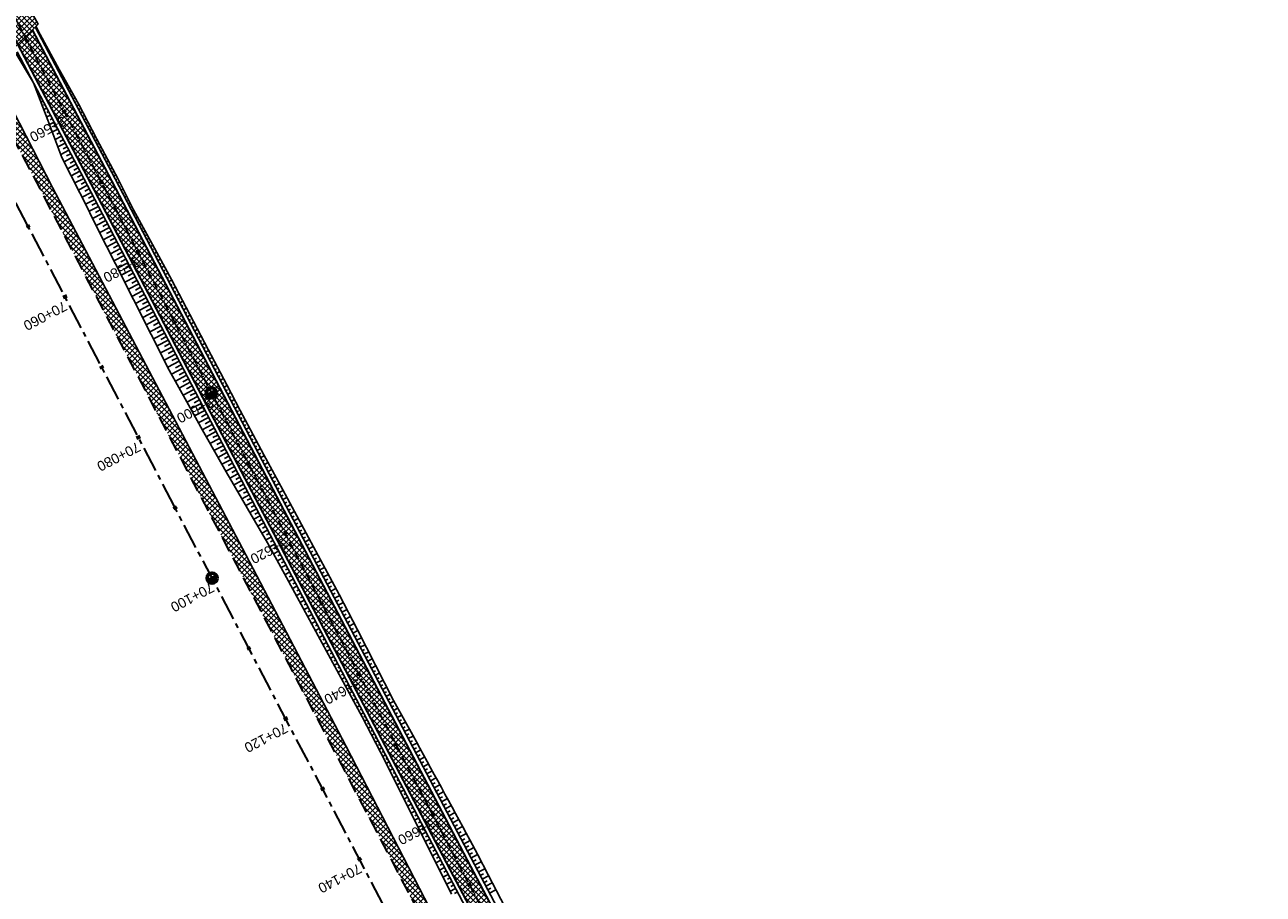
# Model space of a CAD drawing. Header units: metres. Extents: x 7529682 to 7533704, y 5721210 to 5727842.
# Tile 11 of 64: x 7531370 to 7531526, y 5724556 to 5724665. Entities that reach past the tile are written whole.
import ezdxf

# ---------------------------------------------------------------- set-up
doc = ezdxf.new("R2010")
doc.units = ezdxf.units.M
doc.linetypes.add('CENTER', pattern=[50.8, 31.75, -6.35, 6.35, -6.35])
doc.linetypes.add('HIDDEN', pattern=[9.525, 6.35, -3.175])
for name, color, linetype in [('C-DROGI-SYTUACJA-ETYKIETY', 7, 'Continuous'), ('D-hatch-pobocza', 131, 'Continuous'), ('D-hatch-zjazdy-BA', 244, 'Continuous'), ('D-pobocza', 7, 'Continuous'), ('D-skarpa', 7, 'Continuous'), ('D-skarpa-kreskowanie', 7, 'Continuous')]:
    doc.layers.add(name, color=color, linetype=linetype)
doc.layers.add('D-hatch-ciag-pieszo-rowerowy', color=7, linetype='Continuous', lineweight=13, true_color=0xff9f80)
for name, color, linetype, lineweight in [('D-krawędzie', 7, 'Continuous', 30), ('D-obrzeża', 7, 'Continuous', 30), ('D-oś', 10, 'CENTER', 30), ('D-zjazdy', 7, 'Continuous', 30)]:
    doc.layers.add(name, color=color, linetype=linetype, lineweight=lineweight)
doc.layers.add('poprzeczki', color=7, linetype='Continuous', true_color=0x0000c7)
doc.styles.get("Standard").update_dxf_attribs({"font": 'arial.ttf'})
pattern_1 = [(45, (0.88535, 0.46493), (-0.33675960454, 0.33675960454), []), (135, (0.88535, 0.46493), (-0.33675960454, -0.33675960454), [])]

# ---------------------------------------------------------------- blocks, each defined once
blk = doc.blocks.new('kilometraz')
at = {"linetype": 'ByBlock', "lineweight": -2}
blk.add_hatch(color=0, dxfattribs=at).paths.add_polyline_path([(0, -0.28125, 0.41421356), (0.28125, 0, 0.41421356), (0, 0.28125)])
at = {"color": 0, "linetype": 'ByBlock', "lineweight": -2}
blk.add_line((0, 0.28125), (0, -0.28125), dxfattribs=at)
blk.add_circle((0, 0), 0.28125, dxfattribs=at)
blk = doc.blocks.new('AeccTickLine')
at = {"color": 0, "linetype": 'ByBlock', "lineweight": -2}
blk.add_line((0, 1), (0, -1), dxfattribs=at)

msp = doc.modelspace()

# ---------------------------------------------------------------- hatches: boundary and pattern name
at = {"layer": 'D-hatch-ciag-pieszo-rowerowy'}
h = msp.add_hatch(dxfattribs=at)
h.set_pattern_fill('ANSI37', color=256, scale=0.15, style=0)
h.set_pattern_definition(pattern_1)
h.paths.add_polyline_path([(7531426, 5724559.81), (7531399.69, 5724609.94), (7531381.17, 5724645.4), (7531371.15, 5724664.43), (7531369.29, 5724662.58), (7531378.96, 5724644.24), (7531397.48, 5724608.78), (7531423.79, 5724558.65), (7531445.04, 5724518.38), (7531473.71, 5724463.87), (7531482.59, 5724446.95), (7531484.87, 5724447.99), (7531475.92, 5724465.03), (7531447.25, 5724519.54)])
at = {"layer": 'D-hatch-pobocza'}
h = msp.add_hatch(dxfattribs=at)
h.set_pattern_fill('ANSI37', color=256, scale=0.15, style=0)
h.set_pattern_definition([(45, (0, 0), (-0.33675960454, 0.33675960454), []), (135, (0, 0), (-0.33675960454, -0.33675960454), [])])
h.paths.add_polyline_path([(7531410.67, 5724574.2), (7531398.06, 5724598.28), (7531373.71, 5724644.55), (7531366.18, 5724659.13), (7531365.97, 5724658.89), (7531365.5, 5724656.92), (7531373.64, 5724641.45), (7531392.16, 5724606), (7531418.48, 5724555.85), (7531439.73, 5724515.58), (7531476.36, 5724446.19), (7531478.83, 5724445.63), (7531467.27, 5724466.87), (7531457.65, 5724485.09), (7531437.94, 5724521.98), (7531423.89, 5724548.61)])
at = {"layer": 'D-hatch-zjazdy-BA'}
h = msp.add_hatch(dxfattribs=at)
h.set_pattern_fill('ANSI37', color=256, scale=0.15, style=0)
h.set_pattern_definition(pattern_1)
h.paths.add_polyline_path([(7531369.29, 5724662.58), (7531371.88, 5724665.15), (7531370.2, 5724668.22), (7531367.38, 5724666.22)])

# ---------------------------------------------------------------- linework, layer by layer
at = {"layer": 'D-krawędzie', "linetype": 'HIDDEN', "ltscale": 0.3, "flags": 128}
msp.add_lwpolyline([(7530572.01, 5726166.06), (7530599.74, 5726113.52), (7530641.56, 5726032.01), (7530660.96, 5725995.07), (7530689.13, 5725941.54), (7530707.34, 5725907.03), (7530725.26, 5725873.09), (7530743.97, 5725837.65), (7530770.53, 5725787.12), (7530787.86, 5725754.27), (7530809.9, 5725712.54), (7530824.74, 5725684.39), (7530840.86, 5725653.69), (7530860.68, 5725616.15), (7530865.28, 5725607.39), (7530878.05, 5725583.08), (7530918.17, 5725507.18), (7530950.16, 5725446.31), (7530993.42, 5725364.26), (7531022.77, 5725308.72), (7531053.81, 5725249.87), (7531081.17, 5725197.87), (7531103.9, 5725154.54), (7531128.12, 5725108.45), (7531149.3, 5725068.25), (7531167.38, 5725033.77), (7531197.16, 5724976.99), (7531228.15, 5724918.03), (7531253.15, 5724870.49), (7531286.8, 5724806.65), (7531306.74, 5724768.66), (7531335.09, 5724714.65), (7531357.32, 5724672.44), (7531373.64, 5724641.45), (7531392.16, 5724606), (7531418.48, 5724555.85), (7531439.73, 5724515.58), (7531476.36, 5724446.19), (7531491.8, 5724416.76), (7531531.9, 5724339.93), (7531557.23, 5724291.66), (7531569.85, 5724267.58), (7531591.38, 5724226.55), (7531610, 5724191.1), (7531616.88, 5724178), (7531629.98, 5724153.03), (7531641.01, 5724132.02), (7531664.91, 5724087.62), (7531677.64, 5724064.79), (7531683.11, 5724054.99), (7531686.75, 5724048.18), (7531695.45, 5724031.7), (7531703.75, 5724015.92), (7531709.21, 5724005.51), (7531719.39, 5723986.15), (7531726.3, 5723973), (7531732.74, 5723960.74), (7531735.13, 5723956.19)], dxfattribs=at)
at = {"layer": 'D-obrzeża'}
msp.add_lwpolyline([(7531162.55, 5725061.32), (7531165.88, 5725054.96, -0.068574), (7531167.27, 5725051.11), (7531167.91, 5725048.07, 0.068789), (7531170.7, 5725040.34), (7531202.52, 5724979.8), (7531233.7, 5724920.95), (7531258.82, 5724873.47), (7531292.22, 5724809.51), (7531312.05, 5724771.45), (7531340.42, 5724719.34, -0.00902), (7531345.43, 5724709.74), (7531362.63, 5724675.23), (7531378.96, 5724644.24), (7531397.48, 5724608.78), (7531423.79, 5724558.65), (7531445.04, 5724518.38), (7531473.71, 5724463.87), (7531497.09, 5724419.32), (7531505.91, 5724402.51, -0.033171), (7531508.59, 5724396.45), (7531511.25, 5724389.16)], format="xyb", dxfattribs=at)
msp.add_lwpolyline([(7531484.87, 5724447.99), (7531475.92, 5724465.03), (7531447.25, 5724519.54), (7531426, 5724559.81), (7531399.69, 5724609.94), (7531381.17, 5724645.4), (7531371.15, 5724664.43)], dxfattribs=at)
at = {"layer": 'D-oś', "ltscale": 0.03}
msp.add_lwpolyline([(7531156.87, 5725074.83), (7531166.99, 5725055.55, -0.068732), (7531168.48, 5725051.43), (7531169.1, 5725048.5, 0.068783), (7531171.89, 5725040.78), (7531203.62, 5724980.38), (7531234.8, 5724921.53), (7531259.93, 5724874.06), (7531293.33, 5724810.09), (7531313.16, 5724772.03), (7531341.53, 5724719.92, -0.009023), (7531346.53, 5724710.32), (7531363.73, 5724675.82), (7531380.06, 5724644.82), (7531398.58, 5724609.36), (7531424.9, 5724559.23), (7531446.14, 5724518.96), (7531474.82, 5724464.45), (7531498.2, 5724419.9)], format="xyb", dxfattribs=at)
at = {"layer": 'D-oś', "ltscale": 0.1}
msp.add_lwpolyline([(7531488.68, 5724414.9), (7531465.3, 5724459.45), (7531436.63, 5724513.95), (7531415.38, 5724554.22), (7531389.06, 5724604.38), (7531370.55, 5724639.83), (7531354.22, 5724670.81), (7531332, 5724713.02), (7531303.64, 5724767.04), (7531283.7, 5724805.02), (7531250.06, 5724868.86), (7531225.05, 5724916.41), (7531194.07, 5724975.36), (7531164.28, 5725032.14), (7531146.2, 5725066.62)], dxfattribs=at)
at = {"layer": 'D-pobocza'}
for points in [[(7531485.33, 5724448.19), (7531476.36, 5724465.27), (7531447.69, 5724519.78), (7531426.45, 5724560.04), (7531400.13, 5724610.17), (7531381.61, 5724645.64), (7531371.52, 5724664.79)], [(7531369.22, 5724661.65), (7531378.52, 5724644.01), (7531397.03, 5724608.55), (7531423.35, 5724558.41), (7531444.59, 5724518.14), (7531473.27, 5724463.64), (7531482.13, 5724446.75)], [(7531478.83, 5724445.63), (7531467.27, 5724466.87), (7531457.65, 5724485.09), (7531437.94, 5724521.98), (7531423.89, 5724548.61), (7531410.67, 5724574.2), (7531398.06, 5724598.28), (7531373.71, 5724644.55), (7531366.18, 5724659.13)]]:
    msp.add_lwpolyline(points, dxfattribs=at)
at = {"layer": 'D-skarpa', "linetype": 'Continuous'}
msp.add_lwpolyline([(7531371.6, 5724664.88), (7531372.13, 5724663.83), (7531374.53, 5724659.44), (7531376.96, 5724655.08), (7531379.29, 5724650.65), (7531381.64, 5724646.24), (7531381.87, 5724645.77), (7531383.88, 5724641.76), (7531386.31, 5724637.38), (7531388.67, 5724632.98), (7531391.01, 5724628.56), (7531393.33, 5724624.13), (7531395.66, 5724619.71), (7531397.36, 5724616.46), (7531397.98, 5724615.28), (7531400.34, 5724610.87), (7531400.59, 5724610.41), (7531402.71, 5724606.47), (7531409.84, 5724593.27), (7531412.13, 5724588.83), (7531416.67, 5724579.92), (7531419.1, 5724575.55, -0.001941), (7531426.28, 5724562.37), (7531427.28, 5724560.48), (7531428.6, 5724557.95), (7531448.32, 5724520.11)], format="xyb", dxfattribs=at)
msp.add_lwpolyline([(7531368.75, 5724662.04), (7531371.28, 5724657.73), (7531373.12, 5724653.05), (7531374.88, 5724648.33), (7531377.15, 5724643.87), (7531377.38, 5724643.41), (7531379.37, 5724639.4), (7531381.62, 5724634.94), (7531388.41, 5724621.56), (7531390.82, 5724617.18), (7531392.59, 5724613.97), (7531393.25, 5724612.81), (7531395.73, 5724608.46), (7531396, 5724608.01), (7531398.25, 5724604.13), (7531400.77, 5724599.8), (7531403.2, 5724595.43), (7531412.74, 5724577.85), (7531415.02, 5724573.41), (7531422.7, 5724558.07), (7531423.97, 5724555.51)], dxfattribs=at)
at = {"layer": 'D-skarpa-kreskowanie', "linetype": 'Continuous'}
for p, q in [((7531371.87, 5724664.13, 109.06), (7531371.91, 5724664.16, 109.02)), ((7531372.1, 5724663.69, 109.06), (7531372.19, 5724663.74, 108.99)), ((7531372.33, 5724663.25, 109.06), (7531372.38, 5724663.27, 109.02)), ((7531372.57, 5724662.81, 109.06), (7531372.66, 5724662.86, 108.99)), ((7531372.8, 5724662.36, 109.06), (7531372.85, 5724662.39, 109.02)), ((7531373.03, 5724661.92, 109.06), (7531373.14, 5724661.98, 108.98)), ((7531373.27, 5724661.48, 109.06), (7531373.32, 5724661.51, 109.02)), ((7531373.5, 5724661.04, 109.06), (7531373.62, 5724661.1, 108.97)), ((7531373.73, 5724660.59, 109.06), (7531373.8, 5724660.63, 109.01)), ((7531373.97, 5724660.15, 109.06), (7531374.1, 5724660.22, 108.96)), ((7531370.31, 5724659.38, 108.99), (7531370.35, 5724659.4, 108.96)), ((7531370.56, 5724658.95, 108.98), (7531370.63, 5724658.98, 108.93)), ((7531370.82, 5724658.52, 108.97), (7531370.84, 5724658.53, 108.95)), ((7531374.2, 5724659.71, 109.06), (7531374.27, 5724659.75, 109.01)), ((7531374.43, 5724659.27, 109.07), (7531374.58, 5724659.35, 108.95)), ((7531374.67, 5724658.82, 109.07), (7531374.74, 5724658.87, 109.01)), ((7531374.9, 5724658.38, 109.07), (7531375.07, 5724658.47, 108.94)), ((7531371.07, 5724658.09, 108.95), (7531371.09, 5724658.1, 108.93)), ((7531371.32, 5724657.66, 108.94), (7531371.32, 5724657.65, 108.93)), ((7531371.56, 5724657.21, 108.94), (7531371.49, 5724657.18, 108.9)), ((7531371.79, 5724656.77, 108.94), (7531371.73, 5724656.74, 108.9)), ((7531375.13, 5724657.94, 109.07), (7531375.22, 5724657.99, 109)), ((7531375.36, 5724657.5, 109.07), (7531375.55, 5724657.6, 108.93)), ((7531375.6, 5724657.06, 109.07), (7531375.7, 5724657.11, 108.99)), ((7531375.83, 5724656.61, 109.07), (7531376.04, 5724656.72, 108.91)), ((7531372.02, 5724656.33, 108.94), (7531371.86, 5724656.24, 108.82)), ((7531372.26, 5724655.89, 108.94), (7531372.15, 5724655.83, 108.86)), ((7531372.49, 5724655.45, 108.94), (7531372.23, 5724655.31, 108.75)), ((7531376.06, 5724656.17, 109.07), (7531376.17, 5724656.23, 108.99)), ((7531376.3, 5724655.73, 109.07), (7531376.53, 5724655.85, 108.9)), ((7531376.53, 5724655.29, 109.07), (7531376.65, 5724655.35, 108.98)), ((7531372.72, 5724655, 108.94), (7531372.57, 5724654.92, 108.83)), ((7531372.96, 5724654.56, 108.94), (7531372.6, 5724654.37, 108.67)), ((7531373.42, 5724653.68, 108.94), (7531372.97, 5724653.44, 108.6)), ((7531373.19, 5724654.12, 108.94), (7531372.99, 5724654.01, 108.79)), ((7531376.76, 5724654.84, 109.07), (7531377.01, 5724654.98, 108.89)), ((7531377, 5724654.4, 109.08), (7531377.12, 5724654.47, 108.98)), ((7531377.23, 5724653.96, 109.08), (7531377.48, 5724654.09, 108.89)), ((7531377.46, 5724653.52, 109.08), (7531377.59, 5724653.58, 108.98)), ((7531373.89, 5724652.79, 108.95), (7531373.32, 5724652.49, 108.52)), ((7531373.66, 5724653.23, 108.94), (7531373.4, 5724653.1, 108.75)), ((7531374.12, 5724652.35, 108.95), (7531373.81, 5724652.19, 108.71)), ((7531377.7, 5724653.07, 109.08), (7531377.95, 5724653.21, 108.89)), ((7531377.93, 5724652.63, 109.08), (7531378.05, 5724652.7, 108.99)), ((7531378.16, 5724652.19, 109.08), (7531378.41, 5724652.32, 108.89)), ((7531374.35, 5724651.91, 108.95), (7531373.68, 5724651.55, 108.44)), ((7531374.82, 5724651.02, 108.95), (7531374.03, 5724650.61, 108.35)), ((7531374.59, 5724651.46, 108.95), (7531374.22, 5724651.27, 108.67)), ((7531375.05, 5724650.58, 108.95), (7531374.63, 5724650.36, 108.63)), ((7531378.39, 5724651.75, 109.08), (7531378.52, 5724651.81, 108.99)), ((7531378.63, 5724651.3, 109.08), (7531378.88, 5724651.44, 108.89)), ((7531378.86, 5724650.86, 109.08), (7531378.99, 5724650.93, 108.99)), ((7531379.09, 5724650.42, 109.08), (7531379.35, 5724650.55, 108.89)), ((7531375.29, 5724650.14, 108.95), (7531374.38, 5724649.66, 108.27)), ((7531375.75, 5724649.25, 108.95), (7531374.73, 5724648.72, 108.19)), ((7531375.52, 5724649.69, 108.95), (7531375.04, 5724649.44, 108.59)), ((7531379.33, 5724649.98, 109.09), (7531379.45, 5724650.04, 108.99)), ((7531379.56, 5724649.54, 109.09), (7531379.81, 5724649.67, 108.89)), ((7531379.79, 5724649.09, 109.09), (7531379.92, 5724649.16, 108.99)), ((7531376.22, 5724648.37, 108.96), (7531375.15, 5724647.8, 108.15)), ((7531375.99, 5724648.81, 108.95), (7531375.45, 5724648.53, 108.55)), ((7531376.69, 5724647.48, 108.96), (7531375.6, 5724646.91, 108.14)), ((7531376.45, 5724647.93, 108.96), (7531375.91, 5724647.64, 108.55)), ((7531380.03, 5724648.65, 109.09), (7531380.28, 5724648.79, 108.89)), ((7531380.26, 5724648.21, 109.09), (7531380.39, 5724648.28, 108.99)), ((7531380.49, 5724647.77, 109.09), (7531380.75, 5724647.9, 108.89)), ((7531380.73, 5724647.32, 109.09), (7531380.86, 5724647.39, 108.99)), ((7531377.15, 5724646.6, 108.96), (7531376.05, 5724646.02, 108.13)), ((7531376.92, 5724647.04, 108.96), (7531376.37, 5724646.75, 108.55)), ((7531377.38, 5724646.16, 108.96), (7531376.83, 5724645.86, 108.54)), ((7531380.96, 5724646.88, 109.09), (7531381.22, 5724647.02, 108.89)), ((7531381.19, 5724646.44, 109.09), (7531381.32, 5724646.51, 108.99)), ((7531381.42, 5724646, 109.09), (7531381.69, 5724646.14, 108.89)), ((7531377.62, 5724645.71, 108.96), (7531376.51, 5724645.13, 108.12)), ((7531378.08, 5724644.83, 108.96), (7531376.96, 5724644.24, 108.12)), ((7531377.85, 5724645.27, 108.96), (7531377.29, 5724644.98, 108.54)), ((7531378.32, 5724644.39, 108.96), (7531377.75, 5724644.09, 108.54)), ((7531381.66, 5724645.55, 109.09), (7531381.79, 5724645.62, 109)), ((7531381.89, 5724645.11, 109.1), (7531382.14, 5724645.24, 108.91)), ((7531382.12, 5724644.67, 109.1), (7531382.24, 5724644.73, 109.01)), ((7531382.35, 5724644.22, 109.1), (7531382.58, 5724644.35, 108.92)), ((7531378.55, 5724643.94, 108.96), (7531377.41, 5724643.35, 108.11)), ((7531379.01, 5724643.06, 108.97), (7531377.85, 5724642.45, 108.09)), ((7531378.78, 5724643.5, 108.97), (7531378.21, 5724643.2, 108.53)), ((7531382.58, 5724643.78, 109.1), (7531382.7, 5724643.84, 109.01)), ((7531382.81, 5724643.34, 109.1), (7531383.03, 5724643.45, 108.94)), ((7531383.05, 5724642.9, 109.1), (7531383.15, 5724642.95, 109.02)), ((7531379.48, 5724642.17, 108.97), (7531378.3, 5724641.56, 108.08)), ((7531379.24, 5724642.61, 108.97), (7531378.66, 5724642.31, 108.53)), ((7531379.94, 5724641.28, 108.97), (7531378.75, 5724640.66, 108.07)), ((7531379.71, 5724641.73, 108.97), (7531379.11, 5724641.42, 108.52)), ((7531383.28, 5724642.45, 109.1), (7531383.48, 5724642.56, 108.95)), ((7531383.51, 5724642.01, 109.1), (7531383.61, 5724642.06, 109.03)), ((7531383.74, 5724641.57, 109.1), (7531383.93, 5724641.66, 108.96)), ((7531383.97, 5724641.12, 109.1), (7531384.07, 5724641.17, 109.03)), ((7531380.4, 5724640.4, 108.97), (7531379.19, 5724639.77, 108.06)), ((7531380.17, 5724640.84, 108.97), (7531379.57, 5724640.53, 108.52)), ((7531380.86, 5724639.51, 108.97), (7531379.64, 5724638.87, 108.05)), ((7531380.63, 5724639.96, 108.97), (7531380.02, 5724639.64, 108.52)), ((7531384.2, 5724640.68, 109.1), (7531384.41, 5724640.79, 108.95)), ((7531384.43, 5724640.24, 109.11), (7531384.55, 5724640.29, 109.02)), ((7531384.67, 5724639.79, 109.11), (7531384.9, 5724639.92, 108.93)), ((7531381.33, 5724638.63, 108.98), (7531380.09, 5724637.98, 108.05)), ((7531381.1, 5724639.07, 108.97), (7531380.48, 5724638.75, 108.51)), ((7531381.56, 5724638.18, 108.98), (7531380.94, 5724637.86, 108.51)), ((7531384.9, 5724639.35, 109.11), (7531385.02, 5724639.41, 109.02)), ((7531385.13, 5724638.91, 109.11), (7531385.39, 5724639.04, 108.92)), ((7531385.36, 5724638.46, 109.11), (7531385.49, 5724638.53, 109.01)), ((7531385.59, 5724638.02, 109.11), (7531385.87, 5724638.17, 108.9)), ((7531381.79, 5724637.74, 108.98), (7531380.54, 5724637.09, 108.04)), ((7531382.25, 5724636.85, 108.98), (7531380.99, 5724636.19, 108.03)), ((7531382.02, 5724637.3, 108.98), (7531381.39, 5724636.97, 108.51)), ((7531382.48, 5724636.41, 108.98), (7531381.85, 5724636.08, 108.5)), ((7531385.82, 5724637.58, 109.11), (7531385.97, 5724637.65, 109)), ((7531386.05, 5724637.13, 109.11), (7531386.36, 5724637.29, 108.89)), ((7531386.29, 5724636.69, 109.11), (7531386.44, 5724636.77, 109)), ((7531386.52, 5724636.25, 109.11), (7531386.83, 5724636.41, 108.88)), ((7531382.72, 5724635.97, 108.98), (7531381.44, 5724635.3, 108.02)), ((7531383.18, 5724635.08, 108.98), (7531381.89, 5724634.41, 108.01)), ((7531382.95, 5724635.52, 108.98), (7531382.31, 5724635.19, 108.5)), ((7531386.75, 5724635.8, 109.12), (7531386.91, 5724635.89, 109)), ((7531386.98, 5724635.36, 109.12), (7531387.3, 5724635.53, 108.88)), ((7531387.21, 5724634.92, 109.12), (7531387.37, 5724635, 108.99)), ((7531383.64, 5724634.19, 108.99), (7531382.34, 5724633.52, 108.01)), ((7531383.41, 5724634.64, 108.98), (7531382.76, 5724634.3, 108.5)), ((7531384.1, 5724633.31, 108.99), (7531382.8, 5724632.62, 108)), ((7531383.87, 5724633.75, 108.99), (7531383.22, 5724633.41, 108.5)), ((7531387.44, 5724634.47, 109.12), (7531387.77, 5724634.65, 108.87)), ((7531387.68, 5724634.03, 109.12), (7531387.84, 5724634.12, 108.99)), ((7531387.91, 5724633.59, 109.12), (7531388.25, 5724633.76, 108.86)), ((7531384.57, 5724632.42, 108.99), (7531383.25, 5724631.73, 108)), ((7531384.34, 5724632.86, 108.99), (7531383.68, 5724632.52, 108.49)), ((7531384.8, 5724631.98, 108.99), (7531384.14, 5724631.63, 108.49)), ((7531388.14, 5724633.14, 109.12), (7531388.31, 5724633.23, 108.99)), ((7531388.37, 5724632.7, 109.12), (7531388.72, 5724632.88, 108.86)), ((7531388.6, 5724632.26, 109.12), (7531388.78, 5724632.35, 108.99)), ((7531388.83, 5724631.82, 109.12), (7531389.19, 5724632, 108.86)), ((7531385.03, 5724631.53, 108.99), (7531383.7, 5724630.84, 107.99)), ((7531385.49, 5724630.65, 108.99), (7531384.15, 5724629.95, 107.99)), ((7531385.26, 5724631.09, 108.99), (7531384.6, 5724630.74, 108.49)), ((7531385.72, 5724630.2, 108.99), (7531385.05, 5724629.85, 108.49)), ((7531389.06, 5724631.37, 109.12), (7531389.24, 5724631.47, 108.99)), ((7531389.3, 5724630.93, 109.13), (7531389.66, 5724631.12, 108.86)), ((7531389.53, 5724630.49, 109.13), (7531389.71, 5724630.58, 108.99)), ((7531389.76, 5724630.04, 109.13), (7531390.12, 5724630.23, 108.85)), ((7531385.96, 5724629.76, 108.99), (7531384.61, 5724629.06, 107.98)), ((7531386.42, 5724628.88, 109), (7531385.06, 5724628.17, 107.97)), ((7531386.19, 5724629.32, 109), (7531385.51, 5724628.96, 108.49)), ((7531389.99, 5724629.6, 109.13), (7531390.17, 5724629.7, 108.99)), ((7531390.22, 5724629.16, 109.13), (7531390.59, 5724629.35, 108.85)), ((7531390.45, 5724628.71, 109.13), (7531390.64, 5724628.81, 108.99)), ((7531386.88, 5724627.99, 109), (7531385.51, 5724627.27, 107.97)), ((7531386.65, 5724628.43, 109), (7531385.97, 5724628.08, 108.48)), ((7531387.35, 5724627.1, 109), (7531385.97, 5724626.38, 107.96)), ((7531387.11, 5724627.55, 109), (7531386.43, 5724627.19, 108.48)), ((7531390.68, 5724628.27, 109.13), (7531391.06, 5724628.47, 108.85)), ((7531390.92, 5724627.83, 109.13), (7531391.1, 5724627.92, 108.99)), ((7531391.15, 5724627.38, 109.13), (7531391.52, 5724627.58, 108.85)), ((7531391.38, 5724626.94, 109.13), (7531391.57, 5724627.04, 108.99)), ((7531387.81, 5724626.22, 109), (7531386.42, 5724625.49, 107.96)), ((7531387.58, 5724626.66, 109), (7531386.88, 5724626.3, 108.48)), ((7531388.04, 5724625.77, 109), (7531387.34, 5724625.41, 108.48)), ((7531391.61, 5724626.5, 109.14), (7531391.99, 5724626.69, 108.85)), ((7531391.84, 5724626.05, 109.14), (7531392.03, 5724626.15, 108.99)), ((7531392.07, 5724625.61, 109.14), (7531392.45, 5724625.81, 108.85)), ((7531388.27, 5724625.33, 109), (7531386.87, 5724624.6, 107.95)), ((7531388.73, 5724624.44, 109.01), (7531387.32, 5724623.71, 107.95)), ((7531388.5, 5724624.89, 109.01), (7531387.8, 5724624.52, 108.48)), ((7531388.97, 5724624, 109.01), (7531388.26, 5724623.63, 108.48)), ((7531392.3, 5724625.17, 109.14), (7531392.49, 5724625.27, 109)), ((7531392.54, 5724624.72, 109.14), (7531392.91, 5724624.92, 108.86)), ((7531392.77, 5724624.28, 109.14), (7531392.96, 5724624.38, 109)), ((7531393, 5724623.84, 109.14), (7531393.38, 5724624.03, 108.86)), ((7531389.2, 5724623.56, 109.01), (7531387.78, 5724622.82, 107.94)), ((7531389.66, 5724622.67, 109.01), (7531388.23, 5724621.92, 107.93)), ((7531389.43, 5724623.11, 109.01), (7531388.72, 5724622.74, 108.47)), ((7531393.23, 5724623.39, 109.14), (7531393.42, 5724623.49, 109)), ((7531393.46, 5724622.95, 109.14), (7531393.84, 5724623.15, 108.86)), ((7531393.69, 5724622.51, 109.14), (7531393.88, 5724622.61, 109)), ((7531390.12, 5724621.78, 109.01), (7531388.7, 5724621.04, 107.94)), ((7531389.89, 5724622.23, 109.01), (7531389.18, 5724621.85, 108.47)), ((7531390.59, 5724620.9, 109.01), (7531389.18, 5724620.16, 107.96)), ((7531390.35, 5724621.34, 109.01), (7531389.65, 5724620.97, 108.48)), ((7531393.92, 5724622.06, 109.14), (7531394.31, 5724622.27, 108.86)), ((7531394.16, 5724621.62, 109.15), (7531394.35, 5724621.72, 109)), ((7531394.39, 5724621.18, 109.15), (7531394.78, 5724621.38, 108.85)), ((7531394.62, 5724620.74, 109.15), (7531394.81, 5724620.84, 109)), ((7531391.05, 5724620.01, 109.02), (7531389.66, 5724619.29, 107.97)), ((7531390.82, 5724620.45, 109.01), (7531390.12, 5724620.09, 108.49)), ((7531391.28, 5724619.57, 109.02), (7531390.59, 5724619.21, 108.5)), ((7531394.85, 5724620.29, 109.15), (7531395.24, 5724620.5, 108.85)), ((7531395.08, 5724619.85, 109.15), (7531395.28, 5724619.95, 109)), ((7531395.31, 5724619.41, 109.15), (7531395.71, 5724619.61, 108.85)), ((7531391.51, 5724619.12, 109.02), (7531390.14, 5724618.41, 107.99)), ((7531391.97, 5724618.24, 109.02), (7531390.62, 5724617.53, 108)), ((7531391.74, 5724618.68, 109.02), (7531391.06, 5724618.33, 108.51)), ((7531392.21, 5724617.8, 109.02), (7531391.53, 5724617.44, 108.51)), ((7531395.54, 5724618.96, 109.15), (7531395.74, 5724619.07, 109)), ((7531395.78, 5724618.52, 109.15), (7531396.17, 5724618.73, 108.85)), ((7531396.01, 5724618.08, 109.15), (7531396.21, 5724618.18, 109)), ((7531396.24, 5724617.63, 109.15), (7531396.64, 5724617.84, 108.86)), ((7531392.44, 5724617.35, 109.02), (7531391.1, 5724616.66, 108.02)), ((7531392.9, 5724616.47, 109.02), (7531391.59, 5724615.78, 108.04)), ((7531392.67, 5724616.91, 109.02), (7531392.01, 5724616.56, 108.52)), ((7531396.47, 5724617.19, 109.15), (7531396.67, 5724617.29, 109.01)), ((7531396.7, 5724616.75, 109.16), (7531397.1, 5724616.95, 108.86)), ((7531396.93, 5724616.3, 109.16), (7531397.13, 5724616.41, 109.01)), ((7531393.36, 5724615.58, 109.02), (7531392.07, 5724614.9, 108.05)), ((7531393.13, 5724616.02, 109.02), (7531392.48, 5724615.68, 108.53)), ((7531393.83, 5724614.69, 109.03), (7531392.55, 5724614.03, 108.07)), ((7531393.59, 5724615.14, 109.03), (7531392.95, 5724614.8, 108.54)), ((7531397.17, 5724615.86, 109.16), (7531397.56, 5724616.07, 108.86)), ((7531397.4, 5724615.42, 109.16), (7531397.6, 5724615.52, 109.01)), ((7531397.63, 5724614.97, 109.16), (7531398.03, 5724615.18, 108.86)), ((7531397.86, 5724614.53, 109.16), (7531398.06, 5724614.64, 109)), ((7531394.29, 5724613.81, 109.03), (7531393.05, 5724613.16, 108.09)), ((7531394.06, 5724614.25, 109.03), (7531393.43, 5724613.92, 108.55)), ((7531394.52, 5724613.36, 109.03), (7531393.91, 5724613.04, 108.57)), ((7531398.09, 5724614.09, 109.16), (7531398.5, 5724614.3, 108.85)), ((7531398.32, 5724613.64, 109.16), (7531398.53, 5724613.75, 109)), ((7531398.55, 5724613.2, 109.16), (7531398.97, 5724613.42, 108.84)), ((7531394.75, 5724612.92, 109.03), (7531393.54, 5724612.29, 108.12)), ((7531395.21, 5724612.03, 109.03), (7531394.04, 5724611.42, 108.14)), ((7531394.98, 5724612.48, 109.03), (7531394.39, 5724612.17, 108.58)), ((7531395.45, 5724611.59, 109.03), (7531394.87, 5724611.29, 108.59)), ((7531398.79, 5724612.76, 109.16), (7531399, 5724612.87, 109)), ((7531399.02, 5724612.31, 109.16), (7531399.44, 5724612.54, 108.83)), ((7531399.25, 5724611.87, 109.15), (7531399.46, 5724611.98, 108.99)), ((7531399.48, 5724611.43, 109.15), (7531399.92, 5724611.66, 108.83)), ((7531395.68, 5724611.15, 109.03), (7531394.54, 5724610.55, 108.17)), ((7531396.14, 5724610.26, 109.02), (7531395.04, 5724609.68, 108.19)), ((7531395.91, 5724610.7, 109.03), (7531395.35, 5724610.41, 108.6)), ((7531399.71, 5724610.98, 109.15), (7531399.93, 5724611.1, 108.99)), ((7531399.94, 5724610.54, 109.15), (7531400.39, 5724610.77, 108.82)), ((7531400.17, 5724610.1, 109.15), (7531400.4, 5724610.22, 108.98)), ((7531400.41, 5724609.66, 109.15), (7531400.86, 5724609.9, 108.81)), ((7531396.6, 5724609.37, 109.02), (7531395.53, 5724608.82, 108.22)), ((7531396.37, 5724609.82, 109.02), (7531395.83, 5724609.53, 108.62)), ((7531397.07, 5724608.49, 109.02), (7531396.03, 5724607.95, 108.25)), ((7531396.84, 5724608.93, 109.02), (7531396.31, 5724608.66, 108.63)), ((7531400.64, 5724609.21, 109.15), (7531400.87, 5724609.33, 108.98)), ((7531400.87, 5724608.77, 109.15), (7531401.34, 5724609.02, 108.8)), ((7531401.1, 5724608.33, 109.15), (7531401.34, 5724608.45, 108.98)), ((7531397.53, 5724607.6, 109.02), (7531396.54, 5724607.08, 108.27)), ((7531397.3, 5724608.05, 109.02), (7531396.79, 5724607.78, 108.64)), ((7531397.76, 5724607.16, 109.02), (7531397.28, 5724606.9, 108.66)), ((7531401.34, 5724607.88, 109.15), (7531401.81, 5724608.14, 108.79)), ((7531401.57, 5724607.44, 109.15), (7531401.81, 5724607.57, 108.97)), ((7531401.8, 5724607, 109.15), (7531402.29, 5724607.26, 108.78)), ((7531398, 5724606.72, 109.02), (7531397.04, 5724606.22, 108.3)), ((7531398.46, 5724605.83, 109.02), (7531397.54, 5724605.35, 108.33)), ((7531398.23, 5724606.27, 109.02), (7531397.76, 5724606.03, 108.67)), ((7531398.69, 5724605.39, 109.02), (7531398.24, 5724605.15, 108.68)), ((7531402.03, 5724606.56, 109.15), (7531402.28, 5724606.69, 108.97)), ((7531402.27, 5724606.11, 109.15), (7531402.76, 5724606.38, 108.78)), ((7531402.5, 5724605.67, 109.15), (7531402.75, 5724605.8, 108.96)), ((7531402.73, 5724605.23, 109.15), (7531403.24, 5724605.5, 108.77)), ((7531398.93, 5724604.95, 109.02), (7531398.05, 5724604.48, 108.36)), ((7531399.39, 5724604.06, 109.02), (7531398.55, 5724603.62, 108.39)), ((7531399.16, 5724604.5, 109.02), (7531398.73, 5724604.28, 108.7)), ((7531399.62, 5724603.62, 109.02), (7531399.21, 5724603.4, 108.71)), ((7531402.96, 5724604.79, 109.15), (7531403.22, 5724604.92, 108.96)), ((7531403.2, 5724604.34, 109.15), (7531403.71, 5724604.62, 108.76)), ((7531403.43, 5724603.9, 109.15), (7531403.69, 5724604.04, 108.95)), ((7531403.66, 5724603.46, 109.15), (7531404.19, 5724603.74, 108.75)), ((7531399.86, 5724603.18, 109.02), (7531399.05, 5724602.75, 108.42)), ((7531400.32, 5724602.29, 109.02), (7531399.55, 5724601.89, 108.45)), ((7531400.09, 5724602.73, 109.02), (7531399.7, 5724602.53, 108.73)), ((7531403.89, 5724603.01, 109.15), (7531404.16, 5724603.16, 108.95)), ((7531404.12, 5724602.57, 109.15), (7531404.66, 5724602.86, 108.74)), ((7531404.36, 5724602.13, 109.15), (7531404.63, 5724602.27, 108.95)), ((7531400.78, 5724601.4, 109.02), (7531400.06, 5724601.02, 108.47)), ((7531400.55, 5724601.85, 109.02), (7531400.18, 5724601.65, 108.74)), ((7531401.25, 5724600.52, 109.02), (7531400.56, 5724600.16, 108.5)), ((7531401.02, 5724600.96, 109.02), (7531400.66, 5724600.78, 108.75)), ((7531404.59, 5724601.69, 109.15), (7531405.14, 5724601.98, 108.74)), ((7531404.82, 5724601.24, 109.15), (7531405.1, 5724601.39, 108.94)), ((7531405.05, 5724600.8, 109.15), (7531405.61, 5724601.1, 108.73)), ((7531405.29, 5724600.36, 109.15), (7531405.57, 5724600.51, 108.94)), ((7531401.71, 5724599.63, 109.02), (7531401.05, 5724599.29, 108.52)), ((7531401.48, 5724600.08, 109.02), (7531401.15, 5724599.9, 108.77)), ((7531401.95, 5724599.19, 109.02), (7531401.62, 5724599.02, 108.78)), ((7531405.52, 5724599.92, 109.15), (7531406.09, 5724600.22, 108.72)), ((7531405.75, 5724599.47, 109.15), (7531406.04, 5724599.62, 108.93)), ((7531405.98, 5724599.03, 109.15), (7531406.56, 5724599.34, 108.71)), ((7531402.18, 5724598.75, 109.02), (7531401.54, 5724598.41, 108.54)), ((7531402.64, 5724597.86, 109.02), (7531402.03, 5724597.54, 108.56)), ((7531402.41, 5724598.31, 109.02), (7531402.1, 5724598.14, 108.78)), ((7531402.88, 5724597.42, 109.02), (7531402.57, 5724597.26, 108.79)), ((7531406.22, 5724598.59, 109.15), (7531406.51, 5724598.74, 108.93)), ((7531406.45, 5724598.14, 109.15), (7531407.04, 5724598.46, 108.7)), ((7531406.68, 5724597.7, 109.15), (7531406.98, 5724597.86, 108.92)), ((7531406.91, 5724597.26, 109.15), (7531407.51, 5724597.57, 108.7)), ((7531403.11, 5724596.98, 109.02), (7531402.51, 5724596.67, 108.57)), ((7531403.57, 5724596.09, 109.02), (7531403, 5724595.79, 108.59)), ((7531403.34, 5724596.53, 109.02), (7531403.05, 5724596.38, 108.8)), ((7531407.15, 5724596.82, 109.15), (7531407.45, 5724596.98, 108.92)), ((7531407.38, 5724596.37, 109.15), (7531407.99, 5724596.69, 108.69)), ((7531407.61, 5724595.93, 109.15), (7531407.92, 5724596.09, 108.92)), ((7531407.84, 5724595.49, 109.15), (7531408.46, 5724595.81, 108.68)), ((7531404.04, 5724595.21, 109.02), (7531403.48, 5724594.91, 108.6)), ((7531403.81, 5724595.65, 109.02), (7531403.52, 5724595.5, 108.81)), ((7531404.5, 5724594.32, 109.02), (7531403.96, 5724594.03, 108.61)), ((7531404.27, 5724594.76, 109.02), (7531403.99, 5724594.62, 108.81)), ((7531408.07, 5724595.05, 109.15), (7531408.39, 5724595.21, 108.91)), ((7531408.31, 5724594.6, 109.15), (7531408.94, 5724594.93, 108.67)), ((7531408.54, 5724594.16, 109.15), (7531408.86, 5724594.33, 108.91)), ((7531404.97, 5724593.44, 109.02), (7531404.43, 5724593.16, 108.62)), ((7531404.73, 5724593.88, 109.02), (7531404.47, 5724593.74, 108.81)), ((7531405.2, 5724592.99, 109.02), (7531404.94, 5724592.85, 108.82)), ((7531408.77, 5724593.72, 109.15), (7531409.41, 5724594.05, 108.66)), ((7531409, 5724593.27, 109.15), (7531409.33, 5724593.44, 108.9)), ((7531409.24, 5724592.83, 109.15), (7531409.89, 5724593.17, 108.66)), ((7531405.43, 5724592.55, 109.02), (7531404.91, 5724592.28, 108.62)), ((7531405.9, 5724591.66, 109.02), (7531405.39, 5724591.4, 108.63)), ((7531405.66, 5724592.11, 109.02), (7531405.41, 5724591.97, 108.82)), ((7531406.13, 5724591.22, 109.02), (7531405.88, 5724591.09, 108.83)), ((7531409.47, 5724592.39, 109.15), (7531409.79, 5724592.56, 108.9)), ((7531409.7, 5724591.95, 109.15), (7531410.35, 5724592.29, 108.66)), ((7531409.93, 5724591.5, 109.15), (7531410.25, 5724591.67, 108.9)), ((7531410.17, 5724591.06, 109.15), (7531410.81, 5724591.4, 108.66)), ((7531406.36, 5724590.78, 109.02), (7531405.86, 5724590.52, 108.64)), ((7531406.83, 5724589.89, 109.02), (7531406.34, 5724589.64, 108.65)), ((7531406.59, 5724590.34, 109.02), (7531406.35, 5724590.21, 108.83)), ((7531410.4, 5724590.62, 109.15), (7531410.72, 5724590.79, 108.91)), ((7531410.63, 5724590.18, 109.15), (7531411.26, 5724590.51, 108.67)), ((7531410.86, 5724589.73, 109.14), (7531411.18, 5724589.9, 108.91)), ((7531411.1, 5724589.29, 109.14), (7531411.72, 5724589.62, 108.67)), ((7531407.06, 5724589.45, 109.02), (7531406.82, 5724589.33, 108.84)), ((7531407.29, 5724589.01, 109.02), (7531406.82, 5724588.76, 108.66)), ((7531407.52, 5724588.57, 109.02), (7531407.29, 5724588.44, 108.84)), ((7531407.76, 5724588.12, 109.01), (7531407.3, 5724587.88, 108.67)), ((7531411.33, 5724588.85, 109.14), (7531411.64, 5724589.01, 108.91)), ((7531411.56, 5724588.4, 109.14), (7531412.18, 5724588.73, 108.68)), ((7531411.79, 5724587.96, 109.14), (7531412.1, 5724588.12, 108.91)), ((7531407.99, 5724587.68, 109.01), (7531407.76, 5724587.56, 108.84)), ((7531408.22, 5724587.24, 109.01), (7531407.77, 5724587, 108.68)), ((7531408.45, 5724586.79, 109.01), (7531408.23, 5724586.68, 108.85)), ((7531412.02, 5724587.52, 109.14), (7531412.64, 5724587.84, 108.68)), ((7531412.26, 5724587.08, 109.14), (7531412.56, 5724587.24, 108.92)), ((7531412.49, 5724586.63, 109.14), (7531413.09, 5724586.95, 108.69)), ((7531408.68, 5724586.35, 109.01), (7531408.25, 5724586.12, 108.69)), ((7531408.92, 5724585.91, 109.01), (7531408.7, 5724585.8, 108.85)), ((7531409.15, 5724585.47, 109.01), (7531408.73, 5724585.24, 108.7)), ((7531409.38, 5724585.02, 109.01), (7531409.17, 5724584.91, 108.86)), ((7531412.72, 5724586.19, 109.14), (7531413.02, 5724586.35, 108.92)), ((7531412.95, 5724585.75, 109.14), (7531413.55, 5724586.06, 108.7)), ((7531413.19, 5724585.31, 109.14), (7531413.48, 5724585.46, 108.92)), ((7531413.42, 5724584.86, 109.14), (7531414, 5724585.17, 108.71)), ((7531409.61, 5724584.58, 109.01), (7531409.2, 5724584.37, 108.7)), ((7531409.85, 5724584.14, 109.01), (7531409.64, 5724584.03, 108.86)), ((7531410.08, 5724583.7, 109.01), (7531409.68, 5724583.49, 108.71)), ((7531413.65, 5724584.42, 109.14), (7531413.94, 5724584.57, 108.93)), ((7531413.88, 5724583.98, 109.14), (7531414.45, 5724584.28, 108.71)), ((7531414.12, 5724583.53, 109.14), (7531414.4, 5724583.68, 108.93)), ((7531414.35, 5724583.09, 109.14), (7531414.91, 5724583.39, 108.72)), ((7531410.31, 5724583.25, 109.01), (7531410.11, 5724583.15, 108.86)), ((7531410.54, 5724582.81, 109.01), (7531410.16, 5724582.61, 108.72)), ((7531410.78, 5724582.37, 109.01), (7531410.59, 5724582.27, 108.87)), ((7531411.01, 5724581.92, 109.01), (7531410.63, 5724581.73, 108.73)), ((7531414.58, 5724582.65, 109.14), (7531414.86, 5724582.79, 108.93)), ((7531414.81, 5724582.21, 109.14), (7531415.36, 5724582.49, 108.73)), ((7531415.05, 5724581.76, 109.14), (7531415.32, 5724581.91, 108.94)), ((7531411.24, 5724581.48, 109.01), (7531411.06, 5724581.39, 108.87)), ((7531411.47, 5724581.04, 109.01), (7531411.11, 5724580.85, 108.74)), ((7531411.71, 5724580.6, 109.01), (7531411.53, 5724580.5, 108.88)), ((7531415.28, 5724581.32, 109.14), (7531415.82, 5724581.6, 108.74)), ((7531415.51, 5724580.88, 109.14), (7531415.78, 5724581.02, 108.94)), ((7531415.74, 5724580.44, 109.14), (7531416.27, 5724580.71, 108.74)), ((7531411.94, 5724580.15, 109.01), (7531411.59, 5724579.97, 108.75)), ((7531412.17, 5724579.71, 109.01), (7531412, 5724579.62, 108.88)), ((7531412.4, 5724579.27, 109.01), (7531412.06, 5724579.09, 108.76)), ((7531412.63, 5724578.83, 109.01), (7531412.47, 5724578.74, 108.89)), ((7531415.97, 5724579.99, 109.14), (7531416.24, 5724580.13, 108.94)), ((7531416.21, 5724579.55, 109.14), (7531416.73, 5724579.82, 108.75)), ((7531416.44, 5724579.11, 109.14), (7531416.71, 5724579.25, 108.94)), ((7531416.67, 5724578.66, 109.14), (7531417.21, 5724578.95, 108.73)), ((7531412.87, 5724578.38, 109.01), (7531412.54, 5724578.21, 108.77)), ((7531413.1, 5724577.94, 109.01), (7531412.94, 5724577.86, 108.89)), ((7531413.33, 5724577.5, 109.01), (7531413.01, 5724577.33, 108.77)), ((7531416.9, 5724578.22, 109.14), (7531417.18, 5724578.37, 108.93)), ((7531417.14, 5724577.78, 109.14), (7531417.7, 5724578.07, 108.72)), ((7531417.37, 5724577.34, 109.14), (7531417.66, 5724577.49, 108.92)), ((7531417.6, 5724576.89, 109.14), (7531418.18, 5724577.2, 108.7)), ((7531413.56, 5724577.05, 109.01), (7531413.4, 5724576.97, 108.89)), ((7531413.8, 5724576.61, 109.01), (7531413.46, 5724576.44, 108.76)), ((7531414.03, 5724576.17, 109.01), (7531413.86, 5724576.08, 108.88)), ((7531414.26, 5724575.73, 109.01), (7531413.92, 5724575.55, 108.75)), ((7531417.83, 5724576.45, 109.14), (7531418.13, 5724576.61, 108.92)), ((7531418.07, 5724576.01, 109.14), (7531418.67, 5724576.33, 108.68)), ((7531418.3, 5724575.57, 109.14), (7531418.61, 5724575.73, 108.91)), ((7531414.49, 5724575.28, 109.01), (7531414.32, 5724575.19, 108.88)), ((7531414.73, 5724574.84, 109.01), (7531414.38, 5724574.66, 108.75)), ((7531414.96, 5724574.4, 109.01), (7531414.78, 5724574.31, 108.88)), ((7531415.19, 5724573.96, 109.01), (7531414.84, 5724573.77, 108.74)), ((7531418.53, 5724575.12, 109.14), (7531419.16, 5724575.45, 108.67)), ((7531418.76, 5724574.68, 109.14), (7531419.08, 5724574.85, 108.9)), ((7531419, 5724574.24, 109.14), (7531419.64, 5724574.57, 108.65)), ((7531419.23, 5724573.79, 109.14), (7531419.55, 5724573.97, 108.89)), ((7531415.42, 5724573.51, 109.01), (7531415.24, 5724573.42, 108.87)), ((7531415.66, 5724573.07, 109.01), (7531415.29, 5724572.88, 108.73)), ((7531415.89, 5724572.63, 109.01), (7531415.7, 5724572.53, 108.87)), ((7531419.46, 5724573.35, 109.14), (7531420.12, 5724573.7, 108.64)), ((7531419.69, 5724572.91, 109.14), (7531420.03, 5724573.08, 108.89)), ((7531419.93, 5724572.47, 109.14), (7531420.6, 5724572.82, 108.63)), ((7531416.12, 5724572.18, 109.01), (7531415.73, 5724571.98, 108.72)), ((7531416.35, 5724571.74, 109.01), (7531416.16, 5724571.64, 108.86)), ((7531416.59, 5724571.3, 109.01), (7531416.18, 5724571.09, 108.7)), ((7531416.82, 5724570.86, 109.01), (7531416.61, 5724570.75, 108.85)), ((7531420.16, 5724572.02, 109.14), (7531420.5, 5724572.2, 108.88)), ((7531420.39, 5724571.58, 109.14), (7531421.09, 5724571.95, 108.61)), ((7531420.62, 5724571.14, 109.14), (7531420.97, 5724571.32, 108.87)), ((7531420.85, 5724570.7, 109.14), (7531421.57, 5724571.07, 108.6)), ((7531417.05, 5724570.41, 109.01), (7531416.63, 5724570.19, 108.69)), ((7531417.28, 5724569.97, 109.01), (7531417.07, 5724569.86, 108.85)), ((7531417.51, 5724569.53, 109.01), (7531417.08, 5724569.3, 108.68)), ((7531421.09, 5724570.25, 109.14), (7531421.45, 5724570.44, 108.86)), ((7531421.32, 5724569.81, 109.14), (7531422.05, 5724570.19, 108.59)), ((7531421.55, 5724569.37, 109.14), (7531421.92, 5724569.56, 108.86)), ((7531421.78, 5724568.92, 109.14), (7531422.53, 5724569.31, 108.58)), ((7531417.75, 5724569.09, 109.01), (7531417.52, 5724568.97, 108.84)), ((7531417.98, 5724568.64, 109.01), (7531417.53, 5724568.4, 108.66)), ((7531418.44, 5724567.76, 109.01), (7531417.97, 5724567.51, 108.65)), ((7531418.21, 5724568.2, 109.01), (7531417.98, 5724568.08, 108.83)), ((7531422.02, 5724568.48, 109.14), (7531422.39, 5724568.68, 108.85)), ((7531422.25, 5724568.04, 109.14), (7531423.01, 5724568.44, 108.57)), ((7531422.48, 5724567.6, 109.14), (7531422.86, 5724567.8, 108.85)), ((7531418.91, 5724566.87, 109.01), (7531418.42, 5724566.62, 108.64)), ((7531418.68, 5724567.31, 109.01), (7531418.44, 5724567.19, 108.83)), ((7531419.14, 5724566.43, 109.01), (7531418.89, 5724566.3, 108.82)), ((7531422.71, 5724567.15, 109.13), (7531423.48, 5724567.56, 108.55)), ((7531422.95, 5724566.71, 109.13), (7531423.33, 5724566.92, 108.84)), ((7531423.18, 5724566.27, 109.13), (7531423.96, 5724566.68, 108.54)), ((7531419.37, 5724565.99, 109.01), (7531418.87, 5724565.72, 108.63)), ((7531419.84, 5724565.1, 109), (7531419.32, 5724564.83, 108.61)), ((7531419.61, 5724565.54, 109), (7531419.35, 5724565.41, 108.81)), ((7531420.07, 5724564.66, 109), (7531419.81, 5724564.52, 108.8)), ((7531423.41, 5724565.83, 109.13), (7531423.81, 5724566.03, 108.84)), ((7531423.64, 5724565.38, 109.13), (7531424.44, 5724565.8, 108.54)), ((7531423.88, 5724564.94, 109.13), (7531424.27, 5724565.15, 108.83)), ((7531424.11, 5724564.5, 109.13), (7531424.91, 5724564.92, 108.53)), ((7531420.3, 5724564.22, 109), (7531419.76, 5724563.93, 108.6)), ((7531420.77, 5724563.33, 109), (7531420.21, 5724563.04, 108.59)), ((7531420.54, 5724563.77, 109), (7531420.26, 5724563.63, 108.8)), ((7531424.34, 5724564.05, 109.13), (7531424.74, 5724564.27, 108.83)), ((7531424.57, 5724563.61, 109.13), (7531425.38, 5724564.04, 108.52)), ((7531424.8, 5724563.17, 109.13), (7531425.21, 5724563.38, 108.83)), ((7531425.04, 5724562.73, 109.13), (7531425.86, 5724563.16, 108.51)), ((7531421.23, 5724562.44, 109), (7531420.66, 5724562.14, 108.57)), ((7531421, 5724562.89, 109), (7531420.72, 5724562.74, 108.79)), ((7531421.7, 5724561.56, 109), (7531421.11, 5724561.25, 108.56)), ((7531421.46, 5724562, 109), (7531421.17, 5724561.85, 108.78)), ((7531425.27, 5724562.28, 109.13), (7531425.68, 5724562.5, 108.82)), ((7531425.5, 5724561.84, 109.13), (7531426.33, 5724562.28, 108.51)), ((7531425.73, 5724561.4, 109.13), (7531426.15, 5724561.62, 108.82)), ((7531422.16, 5724560.67, 109), (7531421.55, 5724560.36, 108.55)), ((7531421.93, 5724561.12, 109), (7531421.63, 5724560.96, 108.78)), ((7531422.39, 5724560.23, 109), (7531422.09, 5724560.07, 108.77)), ((7531425.97, 5724560.96, 109.13), (7531426.8, 5724561.39, 108.51)), ((7531426.2, 5724560.51, 109.13), (7531426.61, 5724560.73, 108.82)), ((7531426.43, 5724560.07, 109.13), (7531427.26, 5724560.51, 108.51)), ((7531422.63, 5724559.79, 109), (7531422, 5724559.46, 108.53)), ((7531423.09, 5724558.9, 109), (7531422.45, 5724558.57, 108.52)), ((7531422.86, 5724559.35, 109), (7531422.54, 5724559.18, 108.76)), ((7531423.32, 5724558.46, 109), (7531423, 5724558.29, 108.76)), ((7531426.66, 5724559.63, 109.13), (7531427.08, 5724559.85, 108.82)), ((7531426.9, 5724559.19, 109.13), (7531427.72, 5724559.62, 108.51)), ((7531427.13, 5724558.74, 109.13), (7531427.54, 5724558.96, 108.82)), ((7531427.36, 5724558.3, 109.13), (7531428.19, 5724558.73, 108.51)), ((7531423.56, 5724558.02, 109), (7531422.9, 5724557.67, 108.5)), ((7531424.02, 5724557.13, 109), (7531423.34, 5724556.77, 108.49)), ((7531423.79, 5724557.58, 109), (7531423.46, 5724557.4, 108.75)), ((7531427.6, 5724557.86, 109.13), (7531428.01, 5724558.08, 108.82)), ((7531427.83, 5724557.42, 109.13), (7531428.65, 5724557.85, 108.51)), ((7531428.06, 5724556.97, 109.13), (7531428.47, 5724557.19, 108.82)), ((7531428.3, 5724556.53, 109.13), (7531429.11, 5724556.96, 108.52)), ((7531424.49, 5724556.25, 109), (7531423.79, 5724555.88, 108.47)), ((7531424.26, 5724556.69, 109), (7531423.91, 5724556.51, 108.74)), ((7531424.72, 5724555.81, 109), (7531424.37, 5724555.62, 108.73)), ((7531428.53, 5724556.09, 109.13), (7531428.94, 5724556.3, 108.82)), ((7531428.76, 5724555.65, 109.13), (7531429.57, 5724556.07, 108.52))]:
    msp.add_line(p, q, dxfattribs=at)
at = {"layer": 'D-zjazdy', "lineweight": 25}
msp.add_lwpolyline([(7531366.4, 5724665.53), (7531370.2, 5724668.22), (7531371.88, 5724665.15), (7531368.54, 5724661.83)], dxfattribs=at)

# ---------------------------------------------------------------- block references
at = {"layer": 'C-DROGI-SYTUACJA-ETYKIETY', "color": 7, "linetype": 'Continuous', "lineweight": 60}
for p, xscale, yscale, zscale, rotation in [((7531370.63, 5724639.66), 0.2499999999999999, 0.2499999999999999, 0.2499999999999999, 297.5760968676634), ((7531375.26, 5724630.8), 0.2499999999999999, 0.2499999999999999, 0.2499999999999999, 297.5760968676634), ((7531379.89, 5724621.93), 0.2499999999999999, 0.2499999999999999, 0.2499999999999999, 297.5760968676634), ((7531384.52, 5724613.07), 0.2499999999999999, 0.2499999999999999, 0.2499999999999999, 297.5760968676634), ((7531389.15, 5724604.2), 0.25, 0.25, 0.25, 297.692176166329), ((7531398.44, 5724586.5), 0.25, 0.25, 0.25, 297.692176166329), ((7531403.09, 5724577.64), 0.25, 0.25, 0.25, 297.692176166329), ((7531407.74, 5724568.79), 0.25, 0.25, 0.25, 297.692176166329), ((7531412.39, 5724559.93), 0.25, 0.25, 0.25, 297.692176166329)]:
    msp.add_blockref('AeccTickLine', p, dxfattribs=dict(at, xscale=xscale, yscale=yscale, zscale=zscale, rotation=rotation))
at = {"layer": 'C-DROGI-SYTUACJA-ETYKIETY', "color": 10, "linetype": 'Continuous', "lineweight": 60, "xscale": 2.249999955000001, "yscale": 2.249999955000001, "zscale": 2.249999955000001, "rotation": 297.692176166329}
msp.add_blockref('kilometraz', (7531393.8, 5724595.35), dxfattribs=at)
at = {"layer": 'poprzeczki', "color": 7, "linetype": 'Continuous', "lineweight": 60}
for p, xscale, yscale, zscale, rotation in [((7531370.5, 5724662.97), 0.25, 0.25, 0.25, 297.7848857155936), ((7531375.16, 5724654.13), 0.25, 0.25, 0.25, 297.7848857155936), ((7531379.82, 5724645.28), 0.25, 0.25, 0.25, 297.7848857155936), ((7531384.45, 5724636.42), 0.2499999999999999, 0.2499999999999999, 0.2499999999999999, 297.5760968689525), ((7531389.08, 5724627.55), 0.2499999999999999, 0.2499999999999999, 0.2499999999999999, 297.5760968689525), ((7531398.34, 5724609.83), 0.2499999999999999, 0.2499999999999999, 0.2499999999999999, 297.5760968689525), ((7531402.99, 5724600.97), 0.2499999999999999, 0.2499999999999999, 0.2499999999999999, 297.6921761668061), ((7531407.64, 5724592.12), 0.2499999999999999, 0.2499999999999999, 0.2499999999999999, 297.6921761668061), ((7531412.28, 5724583.26), 0.2499999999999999, 0.2499999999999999, 0.2499999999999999, 297.6921761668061), ((7531416.93, 5724574.41), 0.2499999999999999, 0.2499999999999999, 0.2499999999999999, 297.6921761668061), ((7531421.58, 5724565.55), 0.2499999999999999, 0.2499999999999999, 0.2499999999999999, 297.6921761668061), ((7531426.23, 5724556.7), 0.25, 0.25, 0.25, 297.8160944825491)]:
    msp.add_blockref('AeccTickLine', p, dxfattribs=dict(at, xscale=xscale, yscale=yscale, zscale=zscale, rotation=rotation))
at = {"layer": 'poprzeczki', "color": 10, "linetype": 'Continuous', "lineweight": 60, "xscale": 2.249999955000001, "yscale": 2.249999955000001, "zscale": 2.249999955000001, "rotation": 297.5760968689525}
msp.add_blockref('kilometraz', (7531393.71, 5724618.69), dxfattribs=at)

# ---------------------------------------------------------------- texts
at = {"layer": 'C-DROGI-SYTUACJA-ETYKIETY', "color": 7}
for s, rotation, p in [('3+560', 207.7849, (7531375.01, 5724653.62)), ('3+580', 207.5761, (7531384.3, 5724635.91)), ('70+060', 207.5761, (7531375.1, 5724630.29)), ('3+600', 207.5761, (7531393.55, 5724618.18)), ('70+080', 207.5761, (7531384.36, 5724612.56)), ('3+620', 207.6922, (7531402.83, 5724600.46)), ('70+100', 207.6922, (7531393.64, 5724594.84)), ('3+640', 207.6922, (7531412.13, 5724582.76)), ('70+120', 207.6922, (7531402.93, 5724577.13)), ('3+660', 207.6922, (7531421.42, 5724565.05)), ('70+140', 207.6922, (7531412.23, 5724559.43))]:
    msp.add_text(s, height=1.25, rotation=rotation, dxfattribs=at).set_placement(p)

doc.saveas('drawing.dxf')
